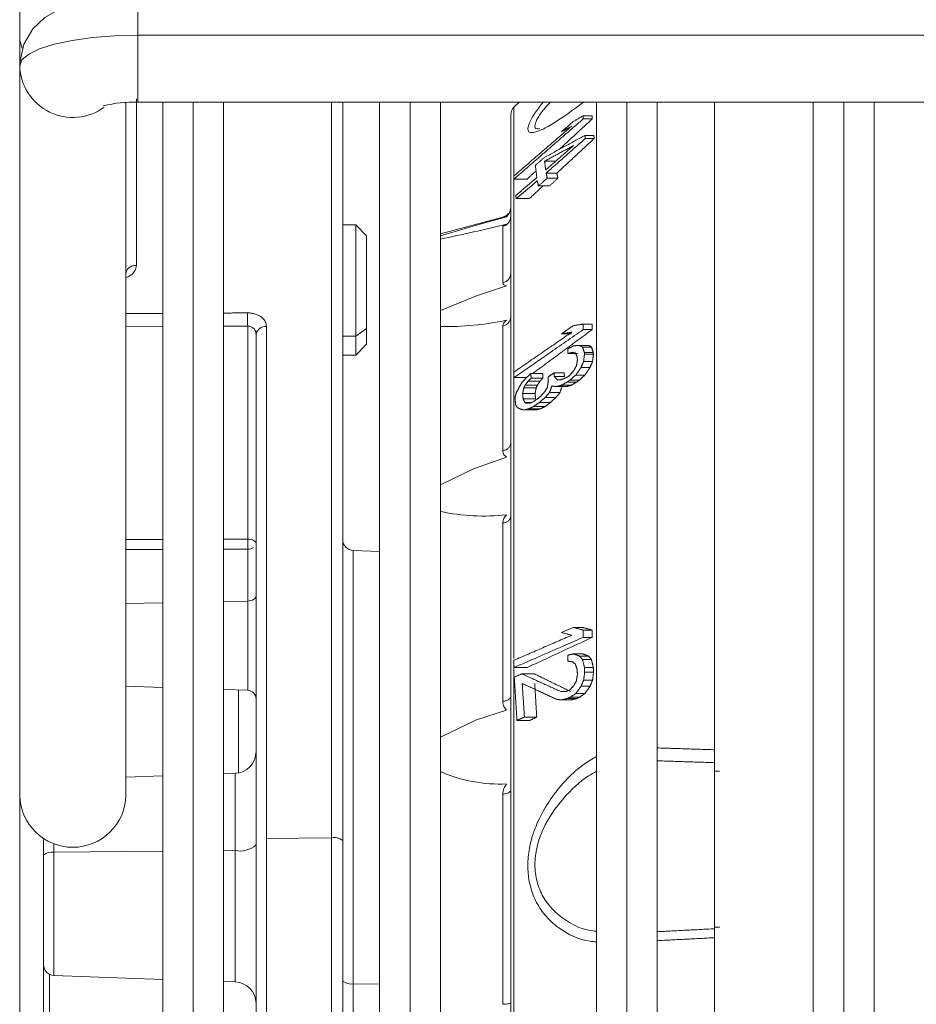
# Model space of a CAD drawing. Header units: centimetres. Extents: x 22052 to 56535, y 76485 to 78519.
# Tile 7 of 235: x 26927 to 26933, y 78276 to 78283. Entities that reach past the tile are written whole.
import ezdxf

# ---------------------------------------------------------------- set-up
doc = ezdxf.new("R2010")
doc.units = ezdxf.units.CM
doc.layers.add('IS_Gaz', color=40, linetype='Continuous', lineweight=40)
doc.layers.add('IS_Opis', color=250, linetype='Continuous', lineweight=9)

# ---------------------------------------------------------------- blocks, each defined once
blk = doc.blocks.new('robutprzód')
at = {"layer": 'IS_Gaz', "color": 18, "lineweight": 5, "true_color": 0x000000}
for p, q in [((69526.4612, 3101.3046), (69526.4612, 3094.1046)), ((69526.7696, 3094.1046), (69526.7696, 3101.3046)), ((69540.467, 3097.4996), (69526.7696, 3097.4996)), ((69526.7696, 3097.3596), (69540.467, 3097.3596)), ((69526.7696, 3097.2196), (69540.467, 3097.2196)), ((69526.7696, 3096.7646), (69536.7501, 3096.7646)), ((69540.467, 3096.4996), (69526.7696, 3096.4996)), ((69526.7696, 3096.3596), (69540.467, 3096.3596)), ((69526.7696, 3096.2196), (69540.467, 3096.2196)), ((69526.8326, 3096.1997), (69526.8326, 3096.1585)), ((69526.8469, 3096.2001), (69526.8469, 3096.1589)), ((69526.9232, 3096.207), (69526.9232, 3096.166)), ((69526.9375, 3096.2092), (69526.9375, 3096.1682)), ((69527.793, 3096.1997), (69527.793, 3096.1585)), ((69527.8183, 3096.2001), (69527.8183, 3096.1589)), ((69527.8914, 3096.183), (69527.8914, 3096.1412)), ((69527.8989, 3096.1967), (69527.8989, 3096.1553)), ((69527.9236, 3096.2048), (69527.9236, 3096.1637)), ((69527.9321, 3096.2054), (69527.9321, 3096.1643)), ((69527.9663, 3096.2013), (69527.9663, 3096.1601)), ((69527.9926, 3096.19), (69527.9926, 3096.1485)), ((69529.2044, 3096.1997), (69529.2044, 3096.1585)), ((69529.2377, 3096.2001), (69529.2377, 3096.1589)), ((69529.3241, 3096.183), (69529.3241, 3096.1412)), ((69529.3403, 3096.1967), (69529.3403, 3096.1553)), ((69529.3762, 3096.2048), (69529.3762, 3096.1637)), ((69529.3983, 3096.206), (69529.3983, 3096.165)), ((69529.4345, 3096.2017), (69529.4345, 3096.1605)), ((69529.4626, 3096.1904), (69529.4626, 3096.1489)), ((69527.9291, 3096.132), (69527.9291, 3096.0881)), ((69528.0283, 3096.1662), (69528.0283, 3096.1237)), ((69528.0514, 3096.1411), (69528.0514, 3096.0976)), ((69528.0608, 3096.1284), (69528.0608, 3096.0843)), ((69529.1919, 3096.1549), (69529.1919, 3096.112)), ((69529.3138, 3096.1568), (69529.3138, 3096.114)), ((69529.4966, 3096.1666), (69529.4966, 3096.1242)), ((69529.5139, 3096.1415), (69529.5139, 3096.0981)), ((69529.5198, 3096.1288), (69529.5198, 3096.0847)), ((69527.8384, 3096.1038), (69527.8384, 3096.0585)), ((69528.0754, 3096.1025), (69528.0754, 3096.0571)), ((69528.0811, 3096.0825), (69528.0811, 3096.036)), ((69529.5261, 3096.1029), (69529.5261, 3096.0575)), ((69527.0968, 3095.9878), (69527.0968, 3096.0371)), ((69527.1206, 3096.0415), (69527.1206, 3095.9924)), ((69528.0184, 3096.0706), (69528.0184, 3096.0234)), ((69528.0353, 3096.0718), (69528.0353, 3096.0247)), ((69528.1089, 3096.0511), (69528.1089, 3096.0027)), ((69527.042, 3096.0301), (69527.042, 3095.9803)), ((69527.156, 3096.0033), (69527.156, 3095.9515)), ((69528.1315, 3096.0329), (69528.1315, 3095.9832)), ((69528.1545, 3096.0078), (69528.1545, 3095.9564)), ((69528.0216, 3095.9714), (69528.0216, 3095.9171)), ((69528.0427, 3095.9723), (69528.0427, 3095.9181)), ((69528.0564, 3095.9598), (69528.0564, 3095.9044)), ((69528.0742, 3095.9474), (69528.0742, 3095.891)), ((69528.1734, 3095.9824), (69528.1734, 3095.9289)), ((69528.1833, 3095.9628), (69528.1833, 3095.9078)), ((69527.1243, 3095.9002), (69527.1243, 3095.8393)), ((69527.2148, 3095.9097), (69527.2148, 3095.8498)), ((69528.0398, 3095.9002), (69528.0398, 3095.8393)), ((69528.0874, 3095.9415), (69528.0874, 3095.8846)), ((69528.1131, 3095.9365), (69528.1131, 3095.8791)), ((69528.1384, 3095.9383), (69528.1384, 3095.8811)), ((69528.1548, 3095.9198), (69528.1548, 3095.8899)), ((69528.189, 3095.9428), (69528.189, 3095.886)), ((69529.3766, 3095.9002), (69529.3766, 3095.8393)), ((69529.4061, 3095.9331), (69529.4061, 3095.8754)), ((69529.6056, 3095.9442), (69529.6056, 3095.8875)), ((69529.6203, 3095.9123), (69529.6203, 3095.8527)), ((69526.7696, 3095.8631), (69526.7935, 3095.8392)), ((69529.3354, 3095.8392), (69526.7935, 3095.8392)), ((69527.3304, 3095.8089), (69527.3318, 3095.8048)), ((69527.7733, 3095.8221), (69527.7746, 3095.8201)), ((69531.018, 3095.8392), (69529.3653, 3095.8392)), ((69527.2994, 3095.8038), (69527.2993, 3095.8039)), ((69527.2998, 3095.7875), (69527.377, 3095.4996)), ((69527.3019, 3095.7875), (69527.2998, 3095.7875)), ((69527.6027, 3095.7875), (69527.343, 3095.7875)), ((69528.3775, 3095.7875), (69527.8021, 3095.7875)), ((69529.533, 3095.7875), (69528.7112, 3095.7875)), ((69530.9297, 3095.7875), (69529.9607, 3095.7875)), ((69540.467, 3095.4996), (69526.7696, 3095.4996)), ((69526.7696, 3095.3596), (69540.467, 3095.3596)), ((69526.7696, 3095.2196), (69540.467, 3095.2196)), ((69528.8416, 3095.2196), (69528.8374, 3095.0978)), ((69530.8365, 3095.2196), (69530.8354, 3095.0978)), ((69527.386, 3095.1596), (69527.336, 3095.1096)), ((69527.8128, 3095.1596), (69527.386, 3095.1596)), ((69527.8482, 3095.1096), (69527.8128, 3095.1596)), ((69527.8128, 3095.1596), (69527.886, 3095.1596)), ((69527.936, 3095.1096), (69527.886, 3095.1596)), ((69527.8482, 3095.1096), (69527.336, 3095.1096)), ((69527.336, 3095.1096), (69527.336, 3095.0496)), ((69527.936, 3095.1096), (69527.8482, 3095.1096)), ((69527.8482, 3095.0496), (69527.8482, 3095.1096)), ((69527.936, 3095.0496), (69527.936, 3095.1096)), ((69528.8374, 3095.0978), (69530.8354, 3095.0978)), ((69530.8354, 3095.0978), (69533.4831, 3095.0978)), ((69526.7696, 3094.9978), (69530.1619, 3094.9978)), ((69530.1619, 3094.9978), (69536.8313, 3094.9978)), ((69530.1619, 3094.9978), (69530.1646, 3094.6978)), ((69527.8048, 3094.6978), (69530.1646, 3094.6978)), ((69530.1646, 3094.6978), (69532.8871, 3094.6978)), ((69527.8256, 3094.6468), (69527.8276, 3094.653)), ((69528.7847, 3094.611), (69527.8024, 3094.611)), ((69527.8031, 3094.4996), (69527.8024, 3094.611)), ((69528.7852, 3094.4996), (69528.7847, 3094.611)), ((69529.0704, 3094.611), (69528.8308, 3094.611)), ((69529.4819, 3094.611), (69529.0704, 3094.611)), ((69529.0727, 3094.4996), (69529.0704, 3094.611)), ((69529.478, 3094.4996), (69529.4819, 3094.611)), ((69529.8627, 3094.569), (69529.4805, 3094.569)), ((69529.8645, 3094.5531), (69529.8664, 3094.4996)), ((69530.2209, 3094.5531), (69529.8645, 3094.5531)), ((69530.8262, 3094.5531), (69530.2209, 3094.5531)), ((69530.2209, 3094.5531), (69530.2214, 3094.4996)), ((69530.8243, 3094.4996), (69530.8262, 3094.5531)), ((69540.467, 3094.4996), (69526.7696, 3094.4996)), ((69526.7696, 3094.3596), (69540.467, 3094.3596)), ((69526.7696, 3094.2196), (69540.4649, 3094.2196)), ((69527.8059, 3094.0496), (69527.8048, 3094.2196)), ((69528.787, 3094.0496), (69528.7863, 3094.2196)), ((69529.0821, 3094.0496), (69529.0785, 3094.2196)), ((69529.4623, 3094.0496), (69529.4683, 3094.2196)), ((69529.8762, 3094.2196), (69529.8821, 3094.0496)), ((69530.2239, 3094.2196), (69530.2285, 3093.7178)), ((69530.797, 3093.7178), (69530.8146, 3094.2196)), ((69526.4612, 3094.1046), (69526.2796, 3094.1046)), ((69526.7696, 3094.1046), (69526.4612, 3094.1046)), ((69526.7541, 3094.0978), (69527.522, 3094.0978)), ((69529.9673, 3094.0496), (69526.7716, 3094.0496)), ((69530.1886, 3093.7178), (69530.2285, 3093.7178)), ((69530.2285, 3093.7178), (69530.797, 3093.7178)), ((69530.7921, 3093.6978), (69531.1445, 3093.6978)), ((69531.9484, 3093.6696), (69530.1695, 3093.6696)), ((69526.6023, 3093.5596), (69515.631, 3093.5596)), ((69526.4851, 3093.5596), (69526.5216, 3093.5707)), ((69526.6023, 3093.5596), (69526.6932, 3093.5596)), ((69540.3852, 3093.5596), (69526.6831, 3093.5596))]:
    blk.add_line(p, q, dxfattribs=at)
at = {"layer": 'IS_Gaz', "color": 18, "lineweight": 5, "true_color": 0x000000, "flags": 128}
for points in [[(69527.3861, 3095.4996), (69527.3374, 3095.6668), (69527.2991, 3095.8048)], [(69527.7303, 3095.4996), (69527.6626, 3095.6668), (69527.6167, 3095.8048)], [(69528.5338, 3095.4996), (69528.4601, 3095.6525), (69528.4067, 3095.8048)], [(69529.698, 3095.4996), (69529.6179, 3095.6668), (69529.5738, 3095.8048)], [(69528.8047, 3094.6496), (69528.8009, 3094.6489), (69528.7972, 3094.6467), (69528.7938, 3094.6431), (69528.7908, 3094.6384), (69528.7883, 3094.6325), (69528.7864, 3094.6259), (69528.7852, 3094.6186), (69528.7847, 3094.611)], [(69529.0466, 3094.6496), (69529.0511, 3094.6489), (69529.0555, 3094.6467), (69529.0595, 3094.6431), (69529.0631, 3094.6384), (69529.0661, 3094.6325), (69529.0683, 3094.6259), (69529.0698, 3094.6186), (69529.0704, 3094.611)], [(69526.2796, 3094.1046), (69526.2846, 3093.9873), (69526.2893, 3093.9435), (69526.3002, 3093.8749), (69526.3159, 3093.8104), (69526.3403, 3093.7437), (69526.38, 3093.6752), (69526.4323, 3093.6204), (69526.5024, 3093.5791), (69526.5875, 3093.56), (69526.6018, 3093.5617)], [(69526.4612, 3094.1046), (69526.4639, 3093.9983), (69526.472, 3093.896), (69526.485, 3093.8018), (69526.5025, 3093.7192), (69526.5239, 3093.6514), (69526.5483, 3093.6011), (69526.5748, 3093.5701), (69526.6023, 3093.5596)]]:
    blk.add_lwpolyline(points, dxfattribs=at)
at = {"layer": 'IS_Gaz', "color": 18, "lineweight": 5, "true_color": 0x000000}
for centre, radius, start, end in [((69526.8289, 3095.8746), 0.05, 225.0004, 270), ((69527.2515, 3095.7746), 0.05, 72.3581, 90), ((69527.2487, 3095.7546), 0.0706, 44.7921, 76.679), ((69527.2559, 3095.7752), 0.0481, 11.1377, 54.9882), ((69527.2515, 3095.7746), 0.05, 15, 47.4019), ((69521.1957, 3094.2454), 6.3311, 11.42595, 14.25879), ((69526.4614, 3095.5255), 1.3432, 358.893, 11.9977), ((69527.7542, 3095.6973), 0.9241, 347.643, 6.6753), ((69529.2179, 3095.777), 0.6965, 336.5259, 2.2817), ((69528.7874, 3095.0996), 0.05, 270, 358), ((69530.7795, 3095.087), 0.0569, 318.9752, 11.0178), ((69530.222, 3095.0103), 0.0614, 140.2185, 191.7158), ((69527.8486, 3094.6928), 0.044, 173.3994, 258.8694), ((69528.7793, 3094.6108), 0.0515, 0.1722, 32.2897), ((69529.5219, 3094.6096), 0.04, 90, 178), ((69529.7646, 3094.5496), 0.1, 2, 90), ((69530.1091, 3094.5748), 0.1139, 348.9823, 41.0242), ((69530.9262, 3094.5496), 0.1, 90, 178), ((69527.3167, 3094.0838), 0.5474, 177.829, 194.7174), ((69529.9605, 3093.8046), 0.2451, 271.5984, 88.4016), ((69526.5949, 3093.8049), 0.2454, 271.7272, 36.0938), ((69530.2843, 3093.707), 0.0569, 168.9809, 221.0267), ((69530.7471, 3093.7196), 0.05, 270, 357.9999)]:
    blk.add_arc(centre, radius, start, end, dxfattribs=at)
for points, knots in [([(69529.7559, 3096.7646), (69529.5794, 3096.7646), (69529.2263, 3096.7646), (69528.73, 3096.7646), (69528.2655, 3096.7646), (69527.8407, 3096.7646), (69527.459, 3096.7646), (69527.1296, 3096.7646), (69526.8982, 3096.7646), (69526.7979, 3096.7646), (69526.7696, 3096.7646)], [0, 0, 0, 0, 0.135292, 0.270583, 0.405875, 0.541167, 0.676459, 0.81175, 0.947042, 1, 1, 1, 1]), ([(69529.8155, 3096.7646), (69529.8121, 3096.7646), (69529.8052, 3096.7646), (69529.7898, 3096.7646), (69529.7727, 3096.7646), (69529.7615, 3096.7646), (69529.7559, 3096.7646)], [0, 0, 0, 0, 0.250594, 0.49968, 0.747543, 1, 1, 1, 1]), ([(69530.6226, 3096.7646), (69530.617, 3096.7646), (69530.606, 3096.7646), (69530.5928, 3096.7646), (69530.5834, 3096.7646), (69530.582, 3096.7646), (69530.5813, 3096.7646)], [0, 0, 0, 0, 0.25088, 0.500132, 0.747817, 1, 1, 1, 1]), ([(69534.8875, 3096.7646), (69534.7382, 3096.7646), (69534.4397, 3096.7646), (69533.9465, 3096.7646), (69533.4273, 3096.7646), (69532.8847, 3096.7646), (69532.3261, 3096.7646), (69531.7582, 3096.7646), (69531.1869, 3096.7646), (69530.8107, 3096.7646), (69530.6226, 3096.7646)], [0, 0, 0, 0, 0.125, 0.25, 0.375, 0.5, 0.625, 0.75, 0.875, 1, 1, 1, 1]), ([(69530.6417, 3096.2196), (69530.641, 3096.2098), (69530.6369, 3096.148), (69530.5968, 3096.0642), (69530.524, 3095.9828), (69530.4561, 3095.9383), (69530.3842, 3095.9118), (69530.3088, 3095.901), (69530.2298, 3095.9048), (69530.1471, 3095.9238), (69530.0595, 3095.9598), (69529.9394, 3096.0344), (69529.8413, 3096.126), (69529.7979, 3096.2004), (69529.7867, 3096.2196)], [0, 0, 0, 0, 0.031842, 0.199978, 0.288238, 0.362084, 0.42656, 0.48657, 0.545363, 0.607751, 0.67691, 0.758613, 0.937937, 1, 1, 1, 1]), ([(69530.5927, 3096.2196), (69530.5915, 3096.208), (69530.5861, 3096.1535), (69530.5408, 3096.0644), (69530.4599, 3095.9813), (69530.3667, 3095.9427), (69530.2869, 3095.9323), (69530.2027, 3095.9427), (69530.0929, 3095.9813), (69529.9767, 3096.064), (69529.8922, 3096.153), (69529.8621, 3096.2074), (69529.8554, 3096.2196)], [0, 0, 0, 0, 0.041871, 0.196756, 0.349382, 0.427201, 0.500012, 0.57281, 0.650643, 0.803271, 0.956083, 1, 1, 1, 1]), ([(69526.7696, 3096.1598), (69526.8062, 3096.1108), (69526.8608, 3096.0376), (69526.8994, 3095.9642), (69526.9116, 3095.9267), (69526.9094, 3095.9053), (69526.8967, 3095.9038), (69526.8906, 3095.9031)], [0, 0, 0, 0, 0.378915, 0.566234, 0.724673, 0.866734, 1, 1, 1, 1]), ([(69526.8919, 3095.9581), (69526.8926, 3095.9535), (69526.8947, 3095.9391), (69526.8816, 3095.9327), (69526.8517, 3095.9431), (69526.8138, 3095.9667), (69526.7819, 3095.9952), (69526.7689, 3096.0069)], [0, 0, 0, 0, 0.111114, 0.344497, 0.577892, 0.827372, 1, 1, 1, 1]), ([(69526.8906, 3095.9031), (69526.882, 3095.9051), (69526.8641, 3095.9094), (69526.822, 3095.9339), (69526.7868, 3095.9601), (69526.7686, 3095.9736)], [0, 0, 0, 0, 0.312064, 0.646146, 1, 1, 1, 1]), ([(69526.8289, 3095.8246), (69526.8336, 3095.8246), (69526.8432, 3095.8246), (69526.9206, 3095.8246), (69527.0415, 3095.8246), (69527.2241, 3095.8246), (69527.4788, 3095.8246), (69527.8136, 3095.8246), (69528.1985, 3095.8246), (69528.6333, 3095.8246), (69529.1219, 3095.8246), (69529.6201, 3095.8246), (69530.1072, 3095.8246), (69530.5708, 3095.8246), (69531.0477, 3095.8246), (69531.5331, 3095.8246), (69532.0186, 3095.8246), (69532.4955, 3095.8246), (69532.959, 3095.8246), (69533.4463, 3095.8246), (69533.9437, 3095.8246), (69534.4353, 3095.8246), (69534.7196, 3095.8246), (69534.8596, 3095.8246)], [0, 0, 0, 0, 0.043795, 0.087596, 0.130478, 0.173366, 0.22822, 0.281578, 0.333333, 0.385084, 0.438442, 0.493301, 0.536184, 0.579071, 0.622867, 0.666667, 0.710462, 0.754262, 0.797145, 0.840032, 0.894887, 0.948244, 1, 1, 1, 1]), ([(69527.2838, 3095.8144), (69527.2839, 3095.8144), (69527.2887, 3095.8118), (69527.296, 3095.8026), (69527.2999, 3095.7926), (69527.3019, 3095.7875)], [0, 0, 0, 0, 0.010091, 0.505045, 1, 1, 1, 1]), ([(69527.2952, 3095.8246), (69527.3006, 3095.8241), (69527.3114, 3095.823), (69527.3258, 3095.8149), (69527.3373, 3095.8029), (69527.3411, 3095.7927), (69527.343, 3095.7875)], [0, 0, 0, 0, 0.249997, 0.499998, 0.750002, 1, 1, 1, 1]), ([(69527.5578, 3095.8246), (69527.5629, 3095.8241), (69527.5731, 3095.823), (69527.5866, 3095.8149), (69527.5974, 3095.8029), (69527.6009, 3095.7927), (69527.6027, 3095.7875)], [0, 0, 0, 0, 0.249997, 0.500007, 0.750001, 1, 1, 1, 1]), ([(69527.7595, 3095.8246), (69527.7643, 3095.8241), (69527.774, 3095.823), (69527.7868, 3095.8149), (69527.797, 3095.8029), (69527.8004, 3095.7927), (69527.8021, 3095.7875)], [0, 0, 0, 0, 0.249996, 0.499996, 0.75, 1, 1, 1, 1]), ([(69528.3415, 3095.8246), (69528.3456, 3095.8241), (69528.3537, 3095.823), (69528.3646, 3095.8149), (69528.3733, 3095.8029), (69528.3761, 3095.7927), (69528.3775, 3095.7875)], [0, 0, 0, 0, 0.250003, 0.499995, 0.750002, 1, 1, 1, 1]), ([(69528.679, 3095.8246), (69528.6826, 3095.8241), (69528.6899, 3095.823), (69528.6996, 3095.8149), (69528.7074, 3095.8029), (69528.7099, 3095.7927), (69528.7112, 3095.7875)], [0, 0, 0, 0, 0.250003, 0.500009, 0.750004, 1, 1, 1, 1]), ([(69529.5102, 3095.8246), (69529.5128, 3095.8241), (69529.5179, 3095.823), (69529.5248, 3095.8149), (69529.5303, 3095.8029), (69529.5321, 3095.7927), (69529.533, 3095.7875)], [0, 0, 0, 0, 0.250001, 0.500004, 0.750003, 1, 1, 1, 1]), ([(69529.9427, 3095.8246), (69529.9447, 3095.8241), (69529.9488, 3095.823), (69529.9542, 3095.8149), (69529.9585, 3095.8029), (69529.9599, 3095.7927), (69529.9607, 3095.7875)], [0, 0, 0, 0, 0.249996, 0.500009, 0.750003, 1, 1, 1, 1]), ([(69530.9228, 3095.8246), (69530.9236, 3095.8241), (69530.9252, 3095.823), (69530.9272, 3095.8149), (69530.9289, 3095.8029), (69530.9295, 3095.7927), (69530.9297, 3095.7875)], [0, 0, 0, 0, 0.250009, 0.499999, 0.750007, 1, 1, 1, 1]), ([(69527.2991, 3095.8048), (69527.3001, 3095.8001), (69527.3022, 3095.7899), (69527.302, 3095.7884), (69527.3019, 3095.7875)], [0, 0, 0, 0, 0.458222, 1, 1, 1, 1]), ([(69527.343, 3095.7875), (69527.3414, 3095.7884), (69527.3385, 3095.7899), (69527.3339, 3095.8001), (69527.3318, 3095.8048)], [0, 0, 0, 0, 0.541788, 1, 1, 1, 1]), ([(69527.6167, 3095.8048), (69527.6154, 3095.8001), (69527.6124, 3095.7899), (69527.6061, 3095.7884), (69527.6027, 3095.7875)], [0, 0, 0, 0, 0.458239, 1, 1, 1, 1]), ([(69527.8021, 3095.7875), (69527.7973, 3095.7884), (69527.7886, 3095.7899), (69527.7795, 3095.8001), (69527.7753, 3095.8048)], [0, 0, 0, 0, 0.541766, 1, 1, 1, 1]), ([(69528.4067, 3095.8048), (69528.4032, 3095.8001), (69528.3955, 3095.7899), (69528.3838, 3095.7884), (69528.3775, 3095.7875)], [0, 0, 0, 0, 0.458221, 1, 1, 1, 1]), ([(69528.7112, 3095.7875), (69528.7038, 3095.7884), (69528.6903, 3095.7899), (69528.6778, 3095.8001), (69528.672, 3095.8048)], [0, 0, 0, 0, 0.541771, 1, 1, 1, 1]), ([(69529.5738, 3095.8048), (69529.5686, 3095.8001), (69529.557, 3095.7899), (69529.5414, 3095.7884), (69529.533, 3095.7875)], [0, 0, 0, 0, 0.458234, 1, 1, 1, 1]), ([(69529.9607, 3095.7875), (69529.9516, 3095.7884), (69529.9349, 3095.7899), (69529.9205, 3095.8001), (69529.9139, 3095.8048)], [0, 0, 0, 0, 0.541775, 1, 1, 1, 1]), ([(69526.7696, 3095.0496), (69526.8396, 3095.0496), (69526.9883, 3095.0496), (69527.2756, 3095.0496), (69527.6127, 3095.0496), (69527.9891, 3095.0496), (69528.4369, 3095.0496), (69528.9613, 3095.0496), (69529.5561, 3095.0496), (69529.9707, 3095.0496), (69530.1748, 3095.0496)], [0, 0, 0, 0, 0.104403, 0.222072, 0.339753, 0.454971, 0.570201, 0.717583, 0.860942, 1, 1, 1, 1]), ([(69530.1748, 3095.0496), (69530.3828, 3095.0496), (69530.8053, 3095.0496), (69531.4653, 3095.0496), (69532.0885, 3095.0496), (69532.6609, 3095.0496), (69533.1766, 3095.0496), (69533.679, 3095.0496), (69534.1619, 3095.0496), (69534.617, 3095.0496), (69535.0361, 3095.0496), (69535.4162, 3095.0496), (69535.7851, 3095.0496), (69536.1244, 3095.0496), (69536.4093, 3095.0496), (69536.6165, 3095.0496), (69536.7391, 3095.0496), (69536.7923, 3095.0496), (69536.7785, 3095.0496), (69536.7771, 3095.0496)], [0, 0, 0, 0, 0.066542, 0.135143, 0.205677, 0.260814, 0.315956, 0.372265, 0.428581, 0.48489, 0.541206, 0.596342, 0.651484, 0.722013, 0.790618, 0.857161, 0.9237, 0.992305, 1, 1, 1, 1]), ([(69527.7416, 3094.611), (69527.7418, 3094.6172), (69527.7423, 3094.6297), (69527.7466, 3094.6473), (69527.7531, 3094.6632), (69527.7643, 3094.6799), (69527.7816, 3094.6947), (69527.7971, 3094.6968), (69527.8048, 3094.6978)], [0, 0, 0, 0, 0.133594, 0.266962, 0.398319, 0.530781, 0.767698, 1, 1, 1, 1]), ([(69527.8024, 3094.611), (69527.8025, 3094.6137), (69527.8026, 3094.6191), (69527.8049, 3094.6269), (69527.8087, 3094.6341), (69527.8151, 3094.6413), (69527.8256, 3094.648), (69527.8349, 3094.649), (69527.8401, 3094.6496)], [0, 0, 0, 0, 0.122491, 0.247782, 0.377465, 0.512941, 0.729066, 1, 1, 1, 1]), ([(69527.8401, 3094.6496), (69528.0021, 3094.6496), (69528.3305, 3094.6496), (69528.8971, 3094.6496), (69529.5143, 3094.6496), (69530.1735, 3094.6496), (69530.8565, 3094.6496), (69531.545, 3094.6496), (69532.2231, 3094.6496), (69532.6591, 3094.6496), (69532.8743, 3094.6496)], [0, 0, 0, 0, 0.121282, 0.245696, 0.372289, 0.5, 0.627711, 0.754304, 0.878718, 1, 1, 1, 1]), ([(69527.7416, 3094.611), (69527.7458, 3094.6109), (69527.7544, 3094.6106), (69527.771, 3094.6105), (69527.7878, 3094.6106), (69527.7977, 3094.6109), (69527.8024, 3094.611)], [0, 0, 0, 0, 0.249975, 0.509419, 0.763761, 1, 1, 1, 1]), ([(69528.8308, 3094.611), (69528.8276, 3094.6111), (69528.8209, 3094.6113), (69528.8091, 3094.6113), (69528.7964, 3094.6112), (69528.7889, 3094.6111), (69528.7847, 3094.611)], [0, 0, 0, 0, 0.241748, 0.500022, 0.725634, 1, 1, 1, 1]), ([(69527.56, 3094.0496), (69527.5551, 3094.0503), (69527.5454, 3094.0517), (69527.533, 3094.0628), (69527.5241, 3094.0787), (69527.5227, 3094.0915), (69527.522, 3094.0978)], [0, 0, 0, 0, 0.249988, 0.499993, 0.750002, 1, 1, 1, 1]), ([(69527.522, 3094.0978), (69527.5306, 3094.0963), (69527.5478, 3094.0932), (69527.5687, 3094.0745), (69527.5766, 3094.0565), (69527.5797, 3094.0496)], [0, 0, 0, 0, 0.384966, 0.765583, 1, 1, 1, 1])]:
    blk.add_open_spline(points, degree=3, knots=knots, dxfattribs=at)
for points in [[(69529.7475, 3096.4996), (69529.7559, 3096.7646)], [(69529.8069, 3096.4996), (69529.8155, 3096.7646)], [(69529.8539, 3096.7646), (69529.8155, 3096.7646)], [(69529.8539, 3096.7646), (69529.8552, 3096.7877)], [(69530.5731, 3096.7877), (69530.5744, 3096.7646)], [(69530.5744, 3096.7646), (69530.5813, 3096.7646)], [(69530.5813, 3096.7646), (69530.595, 3096.4996)], [(69530.6226, 3096.7646), (69530.6363, 3096.4996)], [(69526.8326, 3096.1997), (69526.8469, 3096.2001)], [(69526.8469, 3096.2001), (69526.9876, 3096.048)], [(69526.9232, 3096.207), (69526.9375, 3096.2092)], [(69526.9375, 3096.2092), (69527.0968, 3096.0371)], [(69527.793, 3096.1997), (69527.8183, 3096.2001)], [(69527.8183, 3096.2001), (69528.0216, 3095.9247)], [(69527.8914, 3096.183), (69527.8989, 3096.1967)], [(69527.8989, 3096.1967), (69527.9236, 3096.2048)], [(69527.9236, 3096.2048), (69527.9321, 3096.2054)], [(69527.9321, 3096.2054), (69527.9663, 3096.2013)], [(69527.9663, 3096.2013), (69527.9926, 3096.19)], [(69527.9926, 3096.19), (69528.0283, 3096.1662)], [(69529.1919, 3096.1549), (69529.2044, 3096.1997)], [(69529.2044, 3096.1997), (69529.2377, 3096.2001)], [(69529.2377, 3096.2001), (69529.3766, 3095.9002)], [(69529.3138, 3096.1568), (69529.3241, 3096.183)], [(69529.3241, 3096.183), (69529.3403, 3096.1967)], [(69529.3403, 3096.1967), (69529.3762, 3096.2048)], [(69529.3762, 3096.2048), (69529.3983, 3096.206)], [(69529.3983, 3096.206), (69529.4345, 3096.2017)], [(69529.4345, 3096.2017), (69529.4626, 3096.1904)], [(69529.4626, 3096.1904), (69529.4966, 3096.1666)], [(69526.8326, 3096.1585), (69526.8469, 3096.1589)], [(69526.8596, 3096.112), (69526.8326, 3096.1585)], [(69526.8469, 3096.1589), (69527.1243, 3095.8393)], [(69526.9232, 3096.166), (69526.9375, 3096.1682)], [(69527.0253, 3095.9789), (69526.9232, 3096.166)], [(69526.9375, 3096.1682), (69527.0968, 3095.9878)], [(69527.793, 3096.1585), (69527.8183, 3096.1589)], [(69527.8007, 3096.112), (69527.793, 3096.1585)], [(69527.8183, 3096.1589), (69528.0398, 3095.8393)], [(69527.8914, 3096.1412), (69527.8989, 3096.1553)], [(69527.8934, 3096.114), (69527.8914, 3096.1412)], [(69527.8989, 3096.1553), (69527.9236, 3096.1637)], [(69527.9236, 3096.1637), (69527.9321, 3096.1643)], [(69527.943, 3096.1305), (69527.9266, 3096.1225)], [(69527.9321, 3096.1643), (69527.9663, 3096.1601)], [(69527.9599, 3096.1317), (69527.943, 3096.1305)], [(69527.9856, 3096.1268), (69527.9599, 3096.1317)], [(69527.9663, 3096.1601), (69527.9926, 3096.1485)], [(69528.0077, 3096.1146), (69527.9856, 3096.1268)], [(69527.9926, 3096.1485), (69528.0283, 3096.1237)], [(69528.0283, 3096.1662), (69528.0514, 3096.1411)], [(69528.0514, 3096.1411), (69528.0608, 3096.1284)], [(69528.0608, 3096.1284), (69528.0754, 3096.1025)], [(69529.1919, 3096.112), (69529.2044, 3096.1585)], [(69529.2044, 3096.1585), (69529.2377, 3096.1589)], [(69529.2377, 3096.1589), (69529.3766, 3095.8393)], [(69529.3138, 3096.114), (69529.3241, 3096.1412)], [(69529.3241, 3096.1412), (69529.3403, 3096.1553)], [(69529.3403, 3096.1553), (69529.3762, 3096.1637)], [(69529.3854, 3096.1305), (69529.3607, 3096.1225)], [(69529.3762, 3096.1637), (69529.3983, 3096.165)], [(69529.4076, 3096.1317), (69529.3854, 3096.1305)], [(69529.3983, 3096.165), (69529.4345, 3096.1605)], [(69529.4382, 3096.1268), (69529.4076, 3096.1317)], [(69529.4345, 3096.1605), (69529.4626, 3096.1489)], [(69529.4607, 3096.1146), (69529.4382, 3096.1268)], [(69529.4626, 3096.1489), (69529.4966, 3096.1242)], [(69529.4966, 3096.1666), (69529.5139, 3096.1415)], [(69529.5139, 3096.1415), (69529.5198, 3096.1288)], [(69529.5198, 3096.1288), (69529.5261, 3096.1029)], [(69526.9068, 3096.0585), (69526.8596, 3096.112)], [(69526.8798, 3096.1055), (69526.9068, 3096.0585)], [(69527.11, 3095.8388), (69526.8798, 3096.1055)], [(69527.042, 3095.9803), (69526.9704, 3096.1132)], [(69526.9704, 3096.1132), (69527.0825, 3095.9854)], [(69527.8384, 3096.0585), (69527.8007, 3096.112)], [(69528.0145, 3095.8388), (69527.8307, 3096.1055)], [(69527.8307, 3096.1055), (69527.8384, 3096.0585)], [(69527.908, 3096.0871), (69527.8934, 3096.114)], [(69527.9291, 3096.0881), (69527.908, 3096.0871)], [(69527.9266, 3096.1225), (69527.9234, 3096.1085)], [(69527.9234, 3096.1085), (69527.9291, 3096.0881)], [(69528.0303, 3096.0955), (69528.0077, 3096.1146)], [(69528.0283, 3096.1237), (69528.0514, 3096.0976)], [(69528.0397, 3096.0822), (69528.0303, 3096.0955)], [(69528.0501, 3096.0546), (69528.0397, 3096.0822)], [(69528.0514, 3096.0976), (69528.0608, 3096.0843)], [(69528.0608, 3096.0843), (69528.0754, 3096.0571)], [(69528.0754, 3096.1025), (69528.0811, 3096.0825)], [(69529.2155, 3096.0585), (69529.1919, 3096.112)], [(69529.2281, 3096.1055), (69529.2155, 3096.0585)], [(69529.3434, 3095.8388), (69529.2281, 3096.1055)], [(69529.32, 3096.0871), (69529.3138, 3096.114)], [(69529.3477, 3096.0881), (69529.32, 3096.0871)], [(69529.35, 3096.1085), (69529.3477, 3096.0881)], [(69529.3607, 3096.1225), (69529.35, 3096.1085)], [(69529.4061, 3095.9331), (69529.4873, 3096.1001)], [(69529.4807, 3096.0955), (69529.4607, 3096.1146)], [(69529.4866, 3096.0822), (69529.4807, 3096.0955)], [(69529.4873, 3096.0546), (69529.4866, 3096.0822)], [(69529.4966, 3096.1242), (69529.5139, 3096.0981)], [(69529.5139, 3096.0981), (69529.5198, 3096.0847)], [(69529.5198, 3096.0847), (69529.5261, 3096.0575)], [(69527.0968, 3096.0371), (69527.1206, 3096.0415)], [(69527.1206, 3096.0415), (69527.156, 3096.0033)], [(69528.0184, 3096.0706), (69528.0353, 3096.0718)], [(69528.0353, 3096.0247), (69528.0511, 3096.0403)], [(69528.0511, 3096.0403), (69528.0501, 3096.0546)], [(69528.0754, 3096.0571), (69528.0811, 3096.036)], [(69528.0784, 3096.0619), (69528.1089, 3096.0511)], [(69528.0811, 3096.036), (69528.0784, 3096.0141)], [(69528.1089, 3096.0511), (69528.1315, 3096.0329)], [(69529.4061, 3095.8754), (69529.4873, 3096.0546)], [(69529.5239, 3096.0365), (69529.4505, 3095.8771)], [(69529.5261, 3096.0575), (69529.5239, 3096.0365)], [(69527.0968, 3095.9878), (69527.1206, 3095.9924)], [(69527.1206, 3095.9924), (69527.156, 3095.9515)], [(69528.0184, 3096.0234), (69528.0353, 3096.0247)], [(69528.0372, 3095.9963), (69528.0184, 3096.0234)], [(69528.0541, 3095.9976), (69528.0372, 3095.9963)], [(69528.0841, 3095.993), (69528.0541, 3095.9976)], [(69528.0784, 3096.0141), (69528.1089, 3096.0027)], [(69528.1062, 3095.9806), (69528.0841, 3095.993)], [(69528.1089, 3096.0027), (69528.1315, 3095.9832)], [(69528.1315, 3096.0329), (69528.1545, 3096.0078)], [(69528.1545, 3096.0078), (69528.1734, 3095.9824)], [(69527.0607, 3095.9378), (69527.0253, 3095.9789)], [(69527.0825, 3095.9854), (69527.042, 3095.9803)], [(69527.156, 3095.9515), (69527.1322, 3095.9468)], [(69527.1322, 3095.9468), (69527.2148, 3095.8498)], [(69527.156, 3095.9732), (69527.2148, 3095.9097)], [(69528.0216, 3095.9714), (69528.0427, 3095.9723)], [(69528.0427, 3095.9723), (69528.0564, 3095.9598)], [(69528.0564, 3095.9598), (69528.0742, 3095.9474)], [(69528.0742, 3095.9474), (69528.0874, 3095.9415)], [(69528.1335, 3095.9541), (69528.1062, 3095.9806)], [(69528.1315, 3095.9832), (69528.1545, 3095.9564)], [(69528.1523, 3095.9266), (69528.1335, 3095.9541)], [(69528.1545, 3095.9564), (69528.1734, 3095.9289)], [(69528.1734, 3095.9824), (69528.1833, 3095.9628)], [(69528.1833, 3095.9628), (69528.189, 3095.9428)], [(69527.1179, 3095.9444), (69527.0607, 3095.9378)], [(69527.0867, 3095.9408), (69527.1243, 3095.9002)], [(69527.2005, 3095.8473), (69527.1179, 3095.9444)], [(69528.0216, 3095.9171), (69528.0427, 3095.9181)], [(69528.04, 3095.8965), (69528.0216, 3095.9171)], [(69528.0427, 3095.9181), (69528.0564, 3095.9044)], [(69528.0564, 3095.9044), (69528.0742, 3095.891)], [(69528.0874, 3095.9415), (69528.1131, 3095.9365)], [(69528.1131, 3095.9365), (69528.1384, 3095.9383)], [(69528.1575, 3095.9124), (69528.1523, 3095.9266)], [(69528.1585, 3095.8977), (69528.1575, 3095.9124)], [(69528.1734, 3095.9289), (69528.1833, 3095.9078)], [(69528.1833, 3095.9078), (69528.189, 3095.886)], [(69529.4505, 3095.9347), (69529.6056, 3095.9442)], [(69529.6056, 3095.9442), (69529.6203, 3095.9123)], [(69528.0626, 3095.876), (69528.04, 3095.8965)], [(69528.0846, 3095.8627), (69528.0626, 3095.876)], [(69528.0742, 3095.891), (69528.0874, 3095.8846)], [(69528.1109, 3095.8497), (69528.0846, 3095.8627)], [(69528.0874, 3095.8846), (69528.1131, 3095.8791)], [(69528.1131, 3095.8791), (69528.1384, 3095.8811)], [(69528.1384, 3095.8811), (69528.1548, 3095.8899)], [(69528.1548, 3095.8899), (69528.1585, 3095.8977)], [(69528.1784, 3095.8551), (69528.1662, 3095.8465)], [(69528.1858, 3095.8708), (69528.1784, 3095.8551)], [(69528.189, 3095.886), (69528.1858, 3095.8708)], [(69529.4209, 3095.8404), (69529.4061, 3095.8754)], [(69529.4505, 3095.8771), (69529.6056, 3095.8875)], [(69529.6056, 3095.8875), (69529.6203, 3095.8527)], [(69527.1243, 3095.8393), (69527.11, 3095.8388)], [(69527.2148, 3095.8498), (69527.2005, 3095.8473)], [(69528.0398, 3095.8393), (69528.0145, 3095.8388)], [(69528.1325, 3095.8438), (69528.1109, 3095.8497)], [(69528.1662, 3095.8465), (69528.1325, 3095.8438)], [(69529.3766, 3095.8393), (69529.3434, 3095.8388)], [(69529.6203, 3095.8527), (69529.4209, 3095.8404)], [(69527.7423, 3094.4996), (69527.7416, 3094.611)], [(69528.8308, 3094.611), (69528.8313, 3094.4996)], [(69527.7449, 3094.0496), (69527.7439, 3094.2196)], [(69528.8325, 3094.2196), (69528.8333, 3094.0496)]]:
    blk.add_open_spline(points, degree=1, dxfattribs=at)

msp = doc.modelspace()

# ---------------------------------------------------------------- block references
at = {"layer": 'IS_Opis', "xscale": 1.5, "yscale": 1.5, "zscale": 1.5, "rotation": 270}
msp.add_blockref('robutprzód', (22286.3992, 182572.3698), dxfattribs=at)

doc.saveas('drawing.dxf')
